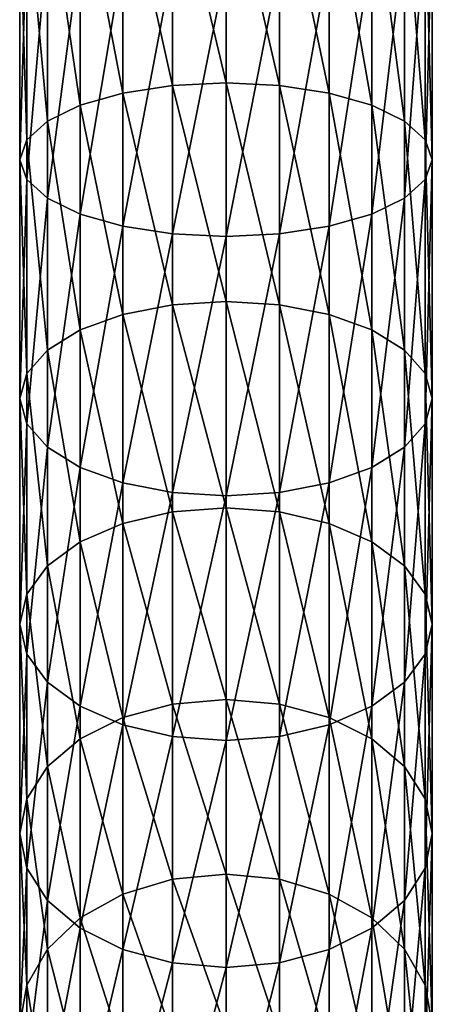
# Model space of a CAD drawing. Extents: x -0.027 to 0.027, y -0.189 to 0.073.
# Tile 4 of 256: x -0.01 to 0.01, y -0.144 to -0.097. Entities that reach past the tile are written whole.
import ezdxf

# ---------------------------------------------------------------- set-up
doc = ezdxf.new("R2010")
doc.units = 0
doc.layers.add('mesh', color=7, linetype='CONTINUOUS')

msp = doc.modelspace()

# ---------------------------------------------------------------- meshes
at = {"layer": 'mesh'}
mesh = msp.add_polyface(dxfattribs=at)
corners = [(0.002588, -0.080374, 0.336335), (0.002588, -0.093887, 0.333317), (0, -0.09398, 0.333645), (0.005, -0.080209, 0.33535), (0.005, -0.093617, 0.332356), (0.007071, -0.079948, 0.333782), (0.007071, -0.093187, 0.330826), (0.00866, -0.079607, 0.331739), (0.00866, -0.092627, 0.328832), (0.009659, -0.07921, 0.32936), (0.009659, -0.091974, 0.32651), (0.01, -0.078783, 0.326808), (0.01, -0.091274, 0.324018), (0.009659, -0.078357, 0.324255), (0.009659, -0.090574, 0.321527), (0.00866, -0.07796, 0.321876), (0.00866, -0.089921, 0.319205), (0.007071, -0.077619, 0.319833), (0.007071, -0.089361, 0.317211), (0.005, -0.106621, 0.327927), (0.007071, -0.106028, 0.326453), (0.00866, -0.105255, 0.324531), (0.009659, -0.104355, 0.322294), (0.01, -0.103389, 0.319893), (0.009659, -0.102423, 0.317492), (0.00866, -0.101523, 0.315254), (0.005, -0.088931, 0.315681), (0.007071, -0.10075, 0.313333), (0.002588, -0.088661, 0.314719), (0.005, -0.100157, 0.311858), (0, -0.088569, 0.314391), (0.002588, -0.099784, 0.310931), (0.000714, -0.08696, 0.160492), (0.000714, -0.086948, 0.160598), (0.004321, -0.086697, 0.160504), (0.004317, -0.086658, 0.160862), (0.006309, -0.086348, 0.160675), (0.004321, -0.086689, 0.160683), (0.004318, -0.086682, 0.160325), (0.006296, -0.086302, 0.160195), (0.000711, -0.086672, 0.159618), (0.00071, -0.086459, 0.159211), (-0.000864, -0.086656, 0.159609), (0.002286, -0.08663, 0.159608), (0.002288, -0.086697, 0.159885), (0.001005, -0.086836, 0.15994), (0.004207, -0.08642, 0.159612), (0.000713, -0.086891, 0.160096), (0.000648, -0.086841, 0.159941), (0.004302, -0.086584, 0.159972), (0.004287, -0.08648, 0.1598), (0.000713, -0.086928, 0.160264), (0.004312, -0.086644, 0.160148), (0.000713, -0.086885, 0.160932), (0.000712, -0.086743, 0.161254), (0.004285, -0.08643, 0.161364), (0.004299, -0.08653, 0.161204), (0.00431, -0.086605, 0.161036)]
mesh.append_faces([[corners[k] for k in face] for face in [(0, 1, 2, 2), (3, 4, 1, 1), (5, 6, 4, 4), (7, 8, 6, 6), (9, 10, 8, 8), (11, 12, 10, 10), (13, 14, 12, 12), (15, 16, 14, 14), (17, 18, 16, 16), (6, 19, 4, 4), (8, 20, 6, 6), (10, 21, 8, 8), (12, 22, 10, 10), (14, 23, 12, 12), (16, 24, 14, 14), (18, 25, 16, 16), (26, 27, 18, 18), (28, 29, 26, 26), (30, 31, 28, 28), (32, 33, 34, 34), (35, 36, 37, 37), (34, 38, 32, 32), (34, 39, 38, 38), (40, 41, 42, 42), (43, 41, 40, 40), (44, 40, 45, 45), (44, 43, 40, 40), (46, 43, 44, 44), (47, 45, 48, 48), (47, 44, 45, 45), (49, 44, 47, 47), (49, 50, 44, 44), (47, 51, 52, 52), (51, 32, 38, 38), (34, 33, 53, 53), (35, 53, 54, 54), (55, 56, 54, 54), (57, 54, 56, 56), (57, 35, 54, 54), (53, 37, 34, 34), (53, 35, 37, 37), (49, 47, 52, 52), (38, 52, 51, 51), (40, 42, 48, 48), (40, 48, 45, 45)]])
mesh = msp.add_polyface(dxfattribs=at)
corners = [(-0.00866, -0.07796, 0.321876), (-0.00866, -0.089921, 0.319205), (-0.007071, -0.089361, 0.317211), (-0.009659, -0.078357, 0.324255), (-0.009659, -0.090574, 0.321527), (-0.01, -0.078783, 0.326808), (-0.01, -0.091274, 0.324018), (-0.009659, -0.07921, 0.32936), (-0.009659, -0.091974, 0.32651), (-0.00866, -0.079607, 0.331739), (-0.00866, -0.092627, 0.328832), (-0.007071, -0.079948, 0.333782), (-0.007071, -0.093187, 0.330826), (-0.005, -0.080209, 0.33535), (-0.005, -0.093617, 0.332356), (-0.002588, -0.080374, 0.336335), (-0.002588, -0.093887, 0.333317), (0, -0.08043, 0.336671), (0, -0.09398, 0.333645), (-0.002588, -0.088661, 0.314719), (0, -0.099657, 0.310615), (0, -0.088569, 0.314391), (-0.005, -0.088931, 0.315681), (-0.002588, -0.099784, 0.310931), (-0.005, -0.100157, 0.311858), (-0.007071, -0.10075, 0.313333), (-0.00866, -0.101523, 0.315254), (-0.009659, -0.102423, 0.317492), (-0.01, -0.103389, 0.319893), (-0.009659, -0.104355, 0.322294), (-0.00866, -0.105255, 0.324531), (-0.007071, -0.106028, 0.326453), (-0.005, -0.106621, 0.327927), (-0.00288, -0.086643, 0.159972), (-0.000868, -0.086758, 0.159898), (-0.001963, -0.086698, 0.159867), (0.000714, -0.086948, 0.160598), (-0.002894, -0.086742, 0.160325), (-0.002897, -0.086756, 0.160504), (0.000714, -0.08696, 0.160492), (-0.002889, -0.086703, 0.160148), (-0.000864, -0.086656, 0.159609), (-0.002788, -0.086477, 0.159612), (0.00071, -0.086515, 0.161541), (0.000712, -0.086743, 0.161254), (-0.002878, -0.086589, 0.161204), (0.000713, -0.086928, 0.160264), (0.000713, -0.086891, 0.160096), (-0.00279, -0.08653, 0.159806), (0.000648, -0.086841, 0.159941), (-0.002887, -0.086664, 0.161036), (-0.002894, -0.086718, 0.160862), (0.000713, -0.086885, 0.160932), (-0.00488, -0.08639, 0.160958), (-0.002897, -0.086748, 0.160684), (-0.00489, -0.086441, 0.160482)]
mesh.append_faces([[corners[k] for k in face] for face in [(0, 1, 2, 2), (3, 4, 1, 1), (5, 6, 4, 4), (7, 8, 6, 6), (9, 10, 8, 8), (11, 12, 10, 10), (13, 14, 12, 12), (15, 16, 14, 14), (17, 18, 16, 16), (19, 20, 21, 21), (22, 23, 19, 19), (2, 24, 22, 22), (1, 25, 2, 2), (4, 26, 1, 1), (6, 27, 4, 4), (8, 28, 6, 6), (10, 29, 8, 8), (12, 30, 10, 10), (14, 31, 12, 12), (16, 32, 14, 14), (33, 34, 35, 35), (36, 37, 38, 38), (37, 39, 40, 40), (36, 39, 37, 37), (41, 35, 34, 34), (41, 42, 35, 35), (43, 44, 45, 45), (40, 39, 46, 46), (46, 47, 33, 33), (33, 35, 48, 48), (47, 34, 33, 33), (47, 49, 34, 34), (45, 44, 50, 50), (51, 44, 52, 52), (51, 50, 44, 44), (53, 50, 51, 51), (54, 38, 55, 55), (38, 37, 55, 55), (40, 46, 33, 33), (52, 54, 51, 51), (52, 38, 54, 54), (36, 38, 52, 52), (41, 34, 49, 49), (42, 48, 35, 35)]])
mesh = msp.add_polyface(dxfattribs=at)
corners = [(-0.002588, -0.088661, 0.314719), (-0.002588, -0.099784, 0.310931), (0, -0.099657, 0.310615), (-0.005, -0.088931, 0.315681), (-0.005, -0.100157, 0.311858), (-0.007071, -0.089361, 0.317211), (-0.007071, -0.10075, 0.313333), (-0.00866, -0.089921, 0.319205), (-0.00866, -0.101523, 0.315254), (-0.009659, -0.090574, 0.321527), (-0.009659, -0.102423, 0.317492), (-0.01, -0.091274, 0.324018), (-0.01, -0.103389, 0.319893), (-0.009659, -0.091974, 0.32651), (-0.009659, -0.104355, 0.322294), (-0.00866, -0.092627, 0.328832), (-0.00866, -0.105255, 0.324531), (-0.007071, -0.093187, 0.330826), (-0.007071, -0.106028, 0.326453), (-0.005, -0.093617, 0.332356), (-0.005, -0.106621, 0.327927), (-0.002588, -0.093887, 0.333317), (-0.002588, -0.106994, 0.328854), (0, -0.09398, 0.333645), (0, -0.107122, 0.32917), (0.002588, -0.093887, 0.333317), (0.002588, -0.106994, 0.328854), (0.005, -0.093617, 0.332356), (0.005, -0.106621, 0.327927), (0.007071, -0.093187, 0.330826), (0.007071, -0.106028, 0.326453), (0.00866, -0.092627, 0.328832), (0.00866, -0.105255, 0.324531), (0.009659, -0.091974, 0.32651), (0.009659, -0.104355, 0.322294), (0.01, -0.091274, 0.324018), (0.01, -0.103389, 0.319893), (0.009659, -0.090574, 0.321527), (0.009659, -0.102423, 0.317492), (0.00866, -0.089921, 0.319205), (0.00866, -0.101523, 0.315254), (0.007071, -0.089361, 0.317211), (0.007071, -0.10075, 0.313333), (0.005, -0.088931, 0.315681), (0.005, -0.100157, 0.311858), (0.002588, -0.088661, 0.314719), (0.002588, -0.099784, 0.310931), (0, -0.088569, 0.314391), (0, -0.110272, 0.305661), (-0.002588, -0.110432, 0.305961), (-0.005, -0.110903, 0.306842), (-0.007071, -0.111653, 0.308244), (-0.00866, -0.112629, 0.31007), (-0.009659, -0.113766, 0.312197), (-0.01, -0.114987, 0.314479), (-0.009659, -0.116207, 0.316762), (0.009659, -0.116207, 0.316762), (0.01, -0.114987, 0.314479), (0.009659, -0.113766, 0.312197), (0.00866, -0.112629, 0.31007), (0.007071, -0.111653, 0.308244), (0.005, -0.110903, 0.306842), (0.002588, -0.110432, 0.305961)]
mesh.append_faces([[corners[k] for k in face] for face in [(0, 1, 2, 2), (3, 4, 1, 1), (5, 6, 4, 4), (7, 8, 6, 6), (9, 10, 8, 8), (11, 12, 10, 10), (13, 14, 12, 12), (15, 16, 14, 14), (17, 18, 16, 16), (19, 20, 18, 18), (21, 22, 20, 20), (23, 22, 21, 21), (23, 24, 22, 22), (25, 24, 23, 23), (25, 26, 24, 24), (27, 26, 25, 25), (27, 28, 26, 26), (29, 30, 28, 28), (31, 32, 30, 30), (33, 34, 32, 32), (35, 36, 34, 34), (37, 38, 36, 36), (39, 40, 38, 38), (41, 42, 40, 40), (43, 44, 42, 42), (45, 46, 44, 44), (47, 2, 46, 46), (1, 48, 2, 2), (1, 49, 48, 48), (4, 49, 1, 1), (4, 50, 49, 49), (6, 50, 4, 4), (8, 51, 6, 6), (10, 52, 8, 8), (12, 53, 10, 10), (14, 54, 12, 12), (16, 55, 14, 14), (36, 56, 34, 34), (38, 57, 36, 36), (40, 58, 38, 38), (42, 59, 40, 40), (44, 60, 42, 42), (46, 61, 44, 44), (2, 62, 46, 46), (2, 48, 62, 62)]])
mesh = msp.add_polyface(dxfattribs=at)
corners = [(-0.007071, -0.10075, 0.313333), (-0.007071, -0.111653, 0.308244), (-0.005, -0.110903, 0.306842), (-0.00866, -0.101523, 0.315254), (-0.00866, -0.112629, 0.31007), (-0.009659, -0.102423, 0.317492), (-0.009659, -0.113766, 0.312197), (-0.01, -0.103389, 0.319893), (-0.01, -0.114987, 0.314479), (-0.009659, -0.104355, 0.322294), (-0.009659, -0.116207, 0.316762), (-0.00866, -0.105255, 0.324531), (-0.00866, -0.117344, 0.318889), (-0.007071, -0.106028, 0.326453), (-0.007071, -0.118321, 0.320715), (-0.005, -0.106621, 0.327927), (-0.005, -0.11907, 0.322117), (-0.002588, -0.106994, 0.328854), (-0.002588, -0.119541, 0.322998), (0, -0.107122, 0.32917), (0, -0.119702, 0.323298), (0.002588, -0.106994, 0.328854), (0.002588, -0.119541, 0.322998), (0.005, -0.106621, 0.327927), (0.005, -0.11907, 0.322117), (0.007071, -0.106028, 0.326453), (0.007071, -0.118321, 0.320715), (0.00866, -0.105255, 0.324531), (0.00866, -0.117344, 0.318889), (0.009659, -0.104355, 0.322294), (0.009659, -0.116207, 0.316762), (0.01, -0.103389, 0.319893), (0.01, -0.114987, 0.314479), (0.009659, -0.102423, 0.317492), (0.009659, -0.113766, 0.312197), (0.00866, -0.101523, 0.315254), (0.00866, -0.112629, 0.31007), (0.007071, -0.10075, 0.313333), (0.007071, -0.111653, 0.308244), (0.005, -0.100157, 0.311858), (0.005, -0.110903, 0.306842), (0.002588, -0.099784, 0.310931), (0.002588, -0.110432, 0.305961), (-0.002588, -0.110432, 0.305961), (0, -0.120287, 0.299586), (0, -0.110272, 0.305661), (-0.002588, -0.120479, 0.299867), (-0.005, -0.121043, 0.300692), (-0.007071, -0.12194, 0.302004), (-0.00866, -0.123108, 0.303714), (-0.009659, -0.124469, 0.305705), (0.01, -0.125929, 0.307842), (0.009659, -0.124469, 0.305705), (0.00866, -0.123108, 0.303714), (0.007071, -0.12194, 0.302004), (0.005, -0.121043, 0.300692), (0.002588, -0.120479, 0.299867)]
mesh.append_faces([[corners[k] for k in face] for face in [(0, 1, 2, 2), (3, 4, 1, 1), (5, 6, 4, 4), (7, 8, 6, 6), (9, 10, 8, 8), (11, 12, 10, 10), (13, 12, 11, 11), (13, 14, 12, 12), (15, 14, 13, 13), (15, 16, 14, 14), (17, 16, 15, 15), (17, 18, 16, 16), (19, 18, 17, 17), (19, 20, 18, 18), (21, 20, 19, 19), (21, 22, 20, 20), (23, 22, 21, 21), (23, 24, 22, 22), (25, 24, 23, 23), (25, 26, 24, 24), (27, 26, 25, 25), (27, 28, 26, 26), (29, 28, 27, 27), (29, 30, 28, 28), (31, 32, 30, 30), (33, 34, 32, 32), (35, 36, 34, 34), (37, 38, 36, 36), (39, 40, 38, 38), (41, 42, 40, 40), (43, 44, 45, 45), (43, 46, 44, 44), (2, 46, 43, 43), (1, 47, 2, 2), (4, 48, 1, 1), (6, 49, 4, 4), (8, 50, 6, 6), (34, 51, 32, 32), (36, 52, 34, 34), (38, 53, 36, 36), (40, 54, 38, 38), (42, 55, 40, 40), (45, 56, 42, 42), (45, 44, 56, 56)]])
mesh = msp.add_polyface(dxfattribs=at)
corners = [(0.002588, -0.119541, 0.322998), (0, -0.131572, 0.316098), (0, -0.119702, 0.323298), (0.002588, -0.131379, 0.315817), (0.005, -0.11907, 0.322117), (0.005, -0.130816, 0.314992), (0.007071, -0.118321, 0.320715), (0.007071, -0.129919, 0.31368), (0.00866, -0.117344, 0.318889), (0.00866, -0.12875, 0.31197), (0.009659, -0.116207, 0.316762), (0.009659, -0.12739, 0.309979), (0.01, -0.114987, 0.314479), (0.01, -0.125929, 0.307842), (0.009659, -0.113766, 0.312197), (0.009659, -0.124469, 0.305705), (0.00866, -0.112629, 0.31007), (0.00866, -0.123108, 0.303714), (0.007071, -0.111653, 0.308244), (0.007071, -0.12194, 0.302004), (0.005, -0.110903, 0.306842), (0.005, -0.121043, 0.300692), (0.002588, -0.110432, 0.305961), (0.002588, -0.120479, 0.299867), (0, -0.142592, 0.307655), (0.002588, -0.14237, 0.307396), (0.005, -0.141721, 0.306637), (0.007071, -0.140687, 0.30543), (0.00866, -0.13934, 0.303856), (0.009659, -0.137772, 0.302024), (0.01, -0.136089, 0.300058), (0.009659, -0.134406, 0.298092), (0.00866, -0.132837, 0.29626), (0.007071, -0.13149, 0.294686), (0.005, -0.130457, 0.293479), (0.002588, -0.129807, 0.29272), (0, -0.120287, 0.299586), (0, -0.129586, 0.292462), (-0.002588, -0.129807, 0.29272), (0, -0.138058, 0.284372), (0.009659, -0.143459, 0.289448), (0.00866, -0.141702, 0.287796), (0.007071, -0.140192, 0.286378), (0.005, -0.139034, 0.28529), (0.002588, -0.138306, 0.284606)]
mesh.append_faces([[corners[k] for k in face] for face in [(0, 1, 2, 2), (0, 3, 1, 1), (4, 3, 0, 0), (4, 5, 3, 3), (6, 5, 4, 4), (6, 7, 5, 5), (8, 7, 6, 6), (8, 9, 7, 7), (10, 9, 8, 8), (10, 11, 9, 9), (12, 11, 10, 10), (12, 13, 11, 11), (14, 15, 13, 13), (16, 17, 15, 15), (18, 19, 17, 17), (20, 21, 19, 19), (22, 23, 21, 21), (3, 24, 1, 1), (5, 25, 3, 3), (7, 26, 5, 5), (9, 27, 7, 7), (11, 28, 9, 9), (11, 29, 28, 28), (13, 29, 11, 11), (13, 30, 29, 29), (15, 30, 13, 13), (15, 31, 30, 30), (17, 31, 15, 15), (17, 32, 31, 31), (19, 32, 17, 17), (19, 33, 32, 32), (21, 33, 19, 19), (21, 34, 33, 33), (23, 34, 21, 21), (23, 35, 34, 34), (36, 35, 23, 23), (36, 37, 35, 35), (38, 39, 37, 37), (32, 40, 31, 31), (33, 41, 32, 32), (34, 42, 33, 33), (35, 43, 34, 34), (35, 44, 43, 43), (37, 44, 35, 35), (37, 39, 44, 44)]])
mesh = msp.add_polyface(dxfattribs=at)
corners = [(-0.005, -0.110903, 0.306842), (-0.005, -0.121043, 0.300692), (-0.002588, -0.120479, 0.299867), (-0.007071, -0.111653, 0.308244), (-0.007071, -0.12194, 0.302004), (-0.00866, -0.112629, 0.31007), (-0.00866, -0.123108, 0.303714), (-0.009659, -0.113766, 0.312197), (-0.009659, -0.124469, 0.305705), (-0.01, -0.114987, 0.314479), (-0.01, -0.125929, 0.307842), (-0.009659, -0.116207, 0.316762), (-0.009659, -0.12739, 0.309979), (-0.00866, -0.117344, 0.318889), (-0.00866, -0.12875, 0.31197), (-0.007071, -0.118321, 0.320715), (-0.007071, -0.129919, 0.31368), (-0.005, -0.11907, 0.322117), (-0.005, -0.130816, 0.314992), (-0.002588, -0.119541, 0.322998), (-0.002588, -0.131379, 0.315817), (0, -0.119702, 0.323298), (0, -0.131572, 0.316098), (0, -0.129586, 0.292462), (0, -0.120287, 0.299586), (-0.002588, -0.129807, 0.29272), (-0.005, -0.130457, 0.293479), (-0.007071, -0.13149, 0.294686), (-0.00866, -0.132837, 0.29626), (-0.009659, -0.134406, 0.298092), (-0.01, -0.136089, 0.300058), (-0.009659, -0.137772, 0.302024), (-0.00866, -0.13934, 0.303856), (-0.007071, -0.140687, 0.30543), (-0.005, -0.141721, 0.306637), (-0.002588, -0.14237, 0.307396), (-0.002588, -0.138306, 0.284606), (0, -0.138058, 0.284372), (-0.005, -0.139034, 0.28529), (-0.007071, -0.140192, 0.286378), (-0.00866, -0.141702, 0.287796), (-0.009659, -0.143459, 0.289448)]
mesh.append_faces([[corners[k] for k in face] for face in [(0, 1, 2, 2), (3, 4, 1, 1), (5, 6, 4, 4), (7, 8, 6, 6), (9, 10, 8, 8), (11, 10, 9, 9), (11, 12, 10, 10), (13, 12, 11, 11), (13, 14, 12, 12), (15, 14, 13, 13), (15, 16, 14, 14), (17, 16, 15, 15), (17, 18, 16, 16), (19, 18, 17, 17), (19, 20, 18, 18), (21, 20, 19, 19), (21, 22, 20, 20), (2, 23, 24, 24), (2, 25, 23, 23), (1, 25, 2, 2), (1, 26, 25, 25), (4, 26, 1, 1), (4, 27, 26, 26), (6, 27, 4, 4), (6, 28, 27, 27), (8, 28, 6, 6), (8, 29, 28, 28), (10, 29, 8, 8), (10, 30, 29, 29), (12, 30, 10, 10), (12, 31, 30, 30), (14, 31, 12, 12), (14, 32, 31, 31), (16, 32, 14, 14), (18, 33, 16, 16), (20, 34, 18, 18), (22, 35, 20, 20), (25, 36, 37, 37), (26, 36, 25, 25), (26, 38, 36, 36), (27, 38, 26, 26), (28, 39, 27, 27), (29, 40, 28, 28), (30, 41, 29, 29)]])
mesh = msp.add_polyface(dxfattribs=at)
corners = [(0.002588, -0.131379, 0.315817), (0.002588, -0.14237, 0.307396), (0, -0.142592, 0.307655), (0.005, -0.130816, 0.314992), (0.005, -0.141721, 0.306637), (0.007071, -0.129919, 0.31368), (0.007071, -0.140687, 0.30543), (0.00866, -0.12875, 0.31197), (0.00866, -0.13934, 0.303856), (0, -0.152633, 0.298067), (0.002588, -0.152385, 0.297834), (0.005, -0.151657, 0.29715), (0.007071, -0.150499, 0.296062), (0.00866, -0.148989, 0.294644), (0.009659, -0.137772, 0.302024), (0.009659, -0.147232, 0.292992), (0.01, -0.136089, 0.300058), (0.01, -0.145346, 0.29122), (0.009659, -0.134406, 0.298092), (0.009659, -0.143459, 0.289448), (0.00866, -0.132837, 0.29626), (0.00866, -0.141702, 0.287796), (0.007071, -0.13149, 0.294686), (0.007071, -0.140192, 0.286378), (0.005, -0.130457, 0.293479), (0.005, -0.139034, 0.28529), (0.007071, -0.159238, 0.285687), (0.00866, -0.157584, 0.28444), (0.009659, -0.155658, 0.282989), (0.01, -0.153591, 0.281431), (0.009659, -0.151524, 0.279874), (0.00866, -0.149597, 0.278422), (0.007071, -0.147943, 0.277176), (0.005, -0.146674, 0.276219), (0.002588, -0.138306, 0.284606), (0.002588, -0.145876, 0.275618), (0, -0.138058, 0.284372), (0, -0.145604, 0.275413), (0.00866, -0.156431, 0.268248), (0.007071, -0.154652, 0.267188), (0.005, -0.153287, 0.266375), (0.002588, -0.152429, 0.265864), (0, -0.152136, 0.265689)]
mesh.append_faces([[corners[k] for k in face] for face in [(0, 1, 2, 2), (3, 4, 1, 1), (5, 6, 4, 4), (7, 8, 6, 6), (1, 9, 2, 2), (1, 10, 9, 9), (4, 10, 1, 1), (4, 11, 10, 10), (6, 11, 4, 4), (6, 12, 11, 11), (8, 12, 6, 6), (8, 13, 12, 12), (14, 13, 8, 8), (14, 15, 13, 13), (16, 15, 14, 14), (16, 17, 15, 15), (18, 17, 16, 16), (18, 19, 17, 17), (20, 21, 19, 19), (22, 23, 21, 21), (24, 25, 23, 23), (13, 26, 12, 12), (15, 27, 13, 13), (17, 28, 15, 15), (17, 29, 28, 28), (19, 29, 17, 17), (19, 30, 29, 29), (21, 30, 19, 19), (21, 31, 30, 30), (23, 31, 21, 21), (23, 32, 31, 31), (25, 32, 23, 23), (25, 33, 32, 32), (34, 33, 25, 25), (34, 35, 33, 33), (36, 35, 34, 34), (36, 37, 35, 35), (32, 38, 31, 31), (33, 39, 32, 32), (33, 40, 39, 39), (35, 40, 33, 33), (35, 41, 40, 40), (37, 41, 35, 35), (37, 42, 41, 41)]])
mesh = msp.add_polyface(dxfattribs=at)
corners = [(-0.007071, -0.129919, 0.31368), (-0.007071, -0.140687, 0.30543), (-0.00866, -0.13934, 0.303856), (-0.005, -0.130816, 0.314992), (-0.005, -0.141721, 0.306637), (-0.002588, -0.131379, 0.315817), (-0.002588, -0.14237, 0.307396), (0, -0.131572, 0.316098), (0, -0.142592, 0.307655), (-0.007071, -0.13149, 0.294686), (-0.007071, -0.140192, 0.286378), (-0.005, -0.139034, 0.28529), (-0.00866, -0.132837, 0.29626), (-0.00866, -0.141702, 0.287796), (-0.009659, -0.134406, 0.298092), (-0.009659, -0.143459, 0.289448), (-0.01, -0.136089, 0.300058), (-0.01, -0.145346, 0.29122), (-0.009659, -0.137772, 0.302024), (-0.009659, -0.147232, 0.292992), (-0.00866, -0.148989, 0.294644), (-0.007071, -0.150499, 0.296062), (-0.005, -0.151657, 0.29715), (-0.002588, -0.152385, 0.297834), (0, -0.152633, 0.298067), (-0.002588, -0.138306, 0.284606), (0, -0.145604, 0.275413), (0, -0.138058, 0.284372), (-0.002588, -0.145876, 0.275618), (-0.005, -0.146674, 0.276219), (-0.007071, -0.147943, 0.277176), (-0.00866, -0.149597, 0.278422), (-0.009659, -0.151524, 0.279874), (-0.01, -0.153591, 0.281431), (-0.009659, -0.155658, 0.282989), (-0.00866, -0.157584, 0.28444), (0, -0.152136, 0.265689), (-0.002588, -0.152429, 0.265864), (-0.005, -0.153287, 0.266375), (-0.007071, -0.154652, 0.267188), (-0.00866, -0.156431, 0.268248)]
mesh.append_faces([[corners[k] for k in face] for face in [(0, 1, 2, 2), (3, 4, 1, 1), (5, 6, 4, 4), (7, 8, 6, 6), (9, 10, 11, 11), (12, 13, 10, 10), (14, 15, 13, 13), (16, 17, 15, 15), (18, 17, 16, 16), (18, 19, 17, 17), (2, 19, 18, 18), (2, 20, 19, 19), (1, 20, 2, 2), (1, 21, 20, 20), (4, 21, 1, 1), (4, 22, 21, 21), (6, 22, 4, 4), (6, 23, 22, 22), (8, 23, 6, 6), (8, 24, 23, 23), (25, 26, 27, 27), (25, 28, 26, 26), (11, 28, 25, 25), (11, 29, 28, 28), (10, 29, 11, 11), (10, 30, 29, 29), (13, 30, 10, 10), (13, 31, 30, 30), (15, 31, 13, 13), (15, 32, 31, 31), (17, 32, 15, 15), (17, 33, 32, 32), (19, 33, 17, 17), (19, 34, 33, 33), (20, 34, 19, 19), (21, 35, 20, 20), (28, 36, 26, 26), (28, 37, 36, 36), (29, 37, 28, 28), (29, 38, 37, 37), (30, 38, 29, 29), (30, 39, 38, 38), (31, 39, 30, 30), (32, 40, 31, 31)]])

doc.saveas('drawing.dxf')
